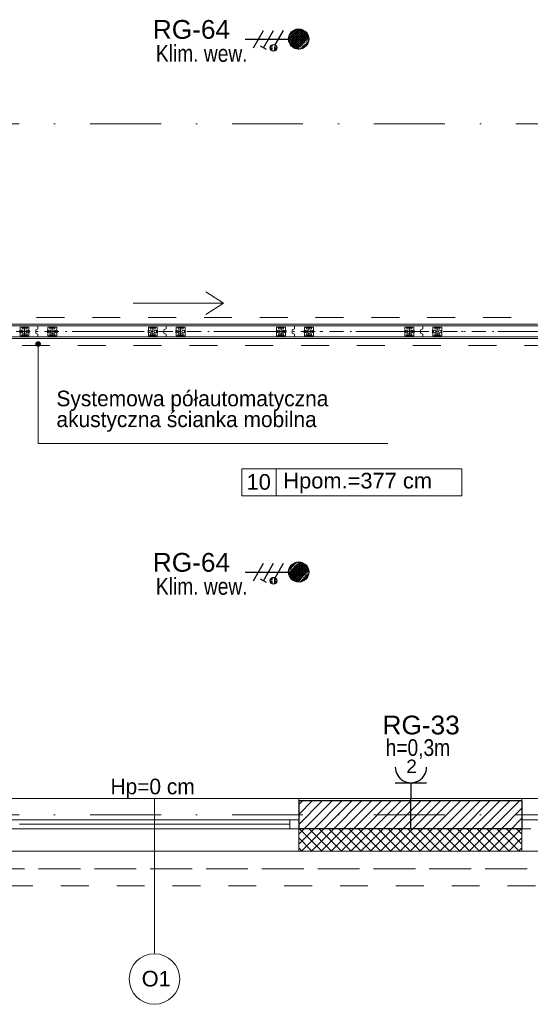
# Model space of a CAD drawing. Header units: metres. Extents: x 10441 to 19716, y -6570 to 1447.
# Tile 21 of 57: x 14881 to 15338, y -4411 to -3529. Entities that reach past the tile are written whole.
import ezdxf
from ezdxf.enums import TextEntityAlignment as Align

# ---------------------------------------------------------------- set-up
doc = ezdxf.new("R2010")
doc.units = ezdxf.units.M
doc.header["$MEASUREMENT"] = 0
for name, pattern in [('8', [0.5, 0.25, -0.25]), ('CONTINOUS', [0]), ('DASHDOT', [25.4, 12.7, -6.35, 0, -6.35])]:
    doc.linetypes.add(name, pattern=pattern)
doc.layers.get('0').update_dxf_attribs({"color": 8})
for name, color, linetype, lineweight in [('#elektryczne', 8, 'Continuous', 20), ('A_B.CIENKIE', 8, 'Continuous', 9), ('A_HACZE', 8, 'Continuous', 5), ('A_OPISY', 8, 'Continuous', 18), ('A_OSIE', 8, 'Continuous', 13), ('A_OZACZENIE DRZWI', 8, 'Continuous', 13), ('A_OZNACZENIA OKIEN', 8, 'Continuous', 13), ('A_PROJEKTOWANE ŚCIANY MUROWANE NOŚNE', 8, 'Continuous', 30), ('A_STAL CIENKIE', 8, 'Continuous', 0), ('A_STOLARKA', 8, 'Continuous', 5), ('A_TABELKI POM.', 8, 'Continuous', 20), ('A_TYNK', 8, 'Continuous', 5), ('A_WYMIARY WEWNETRZNE', 8, 'Continuous', 18), ('EB_obwody', 8, 'Continuous', 13)]:
    doc.layers.add(name, color=color, linetype=linetype, lineweight=lineweight)
doc.layers.add('A_OZNACZENIA WARSTW', color=8, linetype='Continuous')
doc.layers.add('EB_gniazda', color=1, linetype='Continuous')
doc.styles.add('ARIAL', font='arial.ttf')
doc.styles.add('m1_romans', font='romans.shx', dxfattribs={"width": 0.8})
doc.styles.add('opisy okien', font='txt', dxfattribs={"height": 15})

# ---------------------------------------------------------------- blocks, each defined once
blk = doc.blocks.new('_Dot')
at = {"color": 0, "linetype": 'ByBlock', "lineweight": -2}
blk.add_line((-0.5, 0), (-1, 0), dxfattribs=at)
at = {"color": 0, "linetype": 'ByBlock', "const_width": 0.5}
blk.add_lwpolyline([(-0.25, 0, 1), (0.25, 0, 1)], format="xyb", close=True, dxfattribs=at)
blk = doc.blocks.new('dwgobject_-16219454_1YUW54W')
for p, q in [((-39.99996694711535, 11.5), (-42, 11.5)), ((-42, -11.5), (-42, 11.5)), ((0, 34.86624495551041), (0, -34.86624495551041)), ((40, 11.5), (42, 11.5)), ((42, -11.5), (42, 11.5)), ((-40.00006069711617, -11.5), (-42, -11.5)), ((40, -11.5), (42, -11.5))]:
    blk.add_line(p, q)
at = {"flags": 128}
blk.add_lwpolyline([(40, -39.00000000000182), (40, 39), (-40, 39), (-40, -38.99999999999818)], close=True, dxfattribs=at)
for points in [[(22.5, 22.86624495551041, -0.4142135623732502), (21.5, 21.86624495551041), (-21.5, 21.86624495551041, -0.414213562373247), (-22.5, 22.86624495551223), (-22.5, 33.86624495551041, -0.414213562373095), (-21.5, 34.86624495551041), (21.5, 34.86624495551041, -0.414213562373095), (22.5, 33.86624495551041)], [(22.5, -22.86624495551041, 0.4142135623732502), (21.5, -21.86624495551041), (-21.5, -21.86624495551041, 0.414213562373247), (-22.5, -22.86624495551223), (-22.5, -33.86624495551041, 0.414213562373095), (-21.5, -34.86624495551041), (21.5, -34.86624495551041, 0.414213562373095), (22.5, -33.86624495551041)]]:
    blk.add_lwpolyline(points, format="xyb", close=True, dxfattribs=at)
for centre in [(-23, 0), (23, 0)]:
    blk.add_circle(centre, 12.00000000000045)
blk = doc.blocks.new('GeometrySelector_1YUW54W2')
blk.add_blockref('dwgobject_-16219454_1YUW54W', (0, 0))
blk = doc.blocks.new('co_panel_parts_moveo_trackroller_r_1YUW54W3')
blk.add_blockref('GeometrySelector_1YUW54W2', (0, 0, -3619))
blk = doc.blocks.new('dwgobject_-16219539_1YUW54W')
for p, q in [((-499.9999999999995, 50.00000000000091), (500, 50.00000000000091)), ((500.0000000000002, -49.99999999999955), (-500, -49.99999999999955))]:
    blk.add_line(p, q)
blk = doc.blocks.new('GeometrySelector_1YUW54W3')
blk.add_blockref('dwgobject_-16219539_1YUW54W', (0, 0))
blk = doc.blocks.new('dwgobject_-16219532_1YUW54W')
blk.add_lwpolyline([(-2.334969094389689e-13, -50.00000000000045), (-2.303630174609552e-13, -24.40983000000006), (19.99999999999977, -14.40983000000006), (19.99999999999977, 14.40982999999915), (-2.243843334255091e-13, 24.40982999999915), (-2.212504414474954e-13, 49.99999999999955)])
blk = doc.blocks.new('GeometrySelector_1YUW54W5')
blk.add_blockref('dwgobject_-16219532_1YUW54W', (0, 0))
blk = doc.blocks.new('co_panel_parts_moveo_trackroller_r_1YUW54W4')
blk.add_blockref('GeometrySelector_1YUW54W2', (0, 0, -3619))
blk = doc.blocks.new('co_panel_parts_moveo_trackroller_r_1YUW54W5')
blk.add_blockref('GeometrySelector_1YUW54W2', (0, 0, -3619))
blk = doc.blocks.new('dwgobject_-16219535_1YUW54W')
blk.add_lwpolyline([(-2.334969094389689e-13, -50.00000000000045), (-2.303630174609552e-13, -24.40983000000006), (19.99999999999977, -14.40983000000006), (19.99999999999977, 14.40982999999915), (-2.243843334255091e-13, 24.40982999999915), (-2.212504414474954e-13, 49.99999999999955)])
blk = doc.blocks.new('GeometrySelector_1YUW54W4')
blk.add_blockref('dwgobject_-16219535_1YUW54W', (0, 0))
blk = doc.blocks.new('co_panel_parts_moveo_trackroller_r_1YUW54W6')
blk.add_blockref('GeometrySelector_1YUW54W2', (0, 0, -3619))
blk = doc.blocks.new('co_panel_parts_moveo_trackroller_r_1YUW54W7')
blk.add_blockref('GeometrySelector_1YUW54W2', (0, 0, -3619))
blk = doc.blocks.new('co_panel_parts_moveo_trackroller_r_1YUW54W8')
blk.add_blockref('GeometrySelector_1YUW54W2', (0, 0, -3619))
blk = doc.blocks.new('co_panel_parts_moveo_trackroller_r_1YUW54W9')
blk.add_blockref('GeometrySelector_1YUW54W2', (0, 0, -3619))
blk = doc.blocks.new('co_panel_parts_moveo_trackroller_r_1YUW54W10')
blk.add_blockref('GeometrySelector_1YUW54W2', (0, 0, -3619))
blk = doc.blocks.new('podkład')
at = {"color": 8, "linetype": 'DASHDOT'}
blk.add_line((11192.75266065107, -1563.199126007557, 0.1), (10473.25266065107, -1563.199126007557, 0.1), dxfattribs=at)
at = {"layer": 'A_B.CIENKIE', "color": 8, "linetype": 'Continuous'}
for p, q in [((10881.34091536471, -1537.824355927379), (10865.41570659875, -1527.697858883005)), ((10800.30692935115, -1537.824355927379), (10881.34091536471, -1537.824355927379)), ((10881.34091536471, -1537.824355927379), (10865.41570659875, -1547.950852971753))]:
    blk.add_line(p, q, dxfattribs=at)
at = {"layer": 'A_B.CIENKIE', "color": 8, "linetype": '8', "ltscale": 100}
for p, q in [((11388.80114217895, -1550.699123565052), (10459.16238130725, -1550.699123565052)), ((11375.80114217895, -1575.699117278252), (10462.86277894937, -1575.699117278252))]:
    blk.add_line(p, q, dxfattribs=at)
at = {"layer": 'A_B.CIENKIE', "color": 8, "linetype": '8', "ltscale": 50}
blk.add_line((10690.60302169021, -2044.699123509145), (11260.6030216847, -2044.699123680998), dxfattribs=at)
at = {"layer": 'A_HACZE', "color": 8, "linetype": 'Continuous'}
for p, q in [((10969.64014783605, -1983.699123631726), (10948.6030216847, -2004.736249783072)), ((10960.80131306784, -1983.699123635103), (10948.6030216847, -1995.89741501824)), ((10951.96247829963, -1983.69912363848), (10948.6030216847, -1987.058580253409)), ((10978.47898260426, -1983.699123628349), (10953.47898259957, -2008.699123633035)), ((10987.31781737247, -1983.699123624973), (10962.31781736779, -2008.699123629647)), ((10996.15665214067, -1983.699123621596), (10971.15665213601, -2008.699123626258)), ((11004.99548690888, -1983.699123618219), (10979.99548690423, -2008.699123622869)), ((11013.83432167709, -1983.699123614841), (10988.83432167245, -2008.699123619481)), ((11022.6731564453, -1983.699123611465), (10997.67315644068, -2008.699123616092)), ((11031.51199121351, -1983.699123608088), (11006.51199120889, -2008.699123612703)), ((11040.35082598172, -1983.699123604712), (11015.35082597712, -2008.699123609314)), ((11049.18966074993, -1983.699123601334), (11024.18966074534, -2008.699123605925)), ((11058.02849551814, -1983.699123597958), (11033.02849551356, -2008.699123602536)), ((11066.86733028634, -1983.699123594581), (11041.86733028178, -2008.699123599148)), ((11075.70616505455, -1983.699123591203), (11050.70616505, -2008.699123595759)), ((11084.54499982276, -1983.699123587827), (11059.54499981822, -2008.699123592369)), ((11093.38383459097, -1983.69912358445), (11068.38383458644, -2008.69912358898)), ((11102.22266935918, -1983.699123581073), (11077.22266935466, -2008.699123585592)), ((11111.06150412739, -1983.699123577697), (11086.06150412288, -2008.699123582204)), ((11119.9003388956, -1983.69912357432), (11094.9003388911, -2008.699123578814)), ((11128.73917366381, -1983.699123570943), (11103.73917365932, -2008.699123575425)), ((11137.57800843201, -1983.699123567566), (11112.57800842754, -2008.699123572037)), ((11146.41684320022, -1983.699123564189), (11121.41684319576, -2008.699123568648)), ((11148.6030216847, -1990.35177984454), (11130.25567796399, -2008.699123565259)), ((11148.6030216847, -1999.190614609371), (11139.0945127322, -2008.69912356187)), ((10962.31965088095, -2008.697290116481), (10948.6030216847, -2022.413919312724)), ((10953.48078789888, -2008.697318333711), (10948.6030216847, -2013.575084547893)), ((10969.20550206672, -2028.697213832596), (10949.2056202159, -2008.697331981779)), ((10971.15851386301, -2008.697261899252), (10951.15850434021, -2028.697271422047)), ((10978.04430862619, -2028.697185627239), (10958.04442676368, -2008.697303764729)), ((10979.99737684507, -2008.697233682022), (10959.99736731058, -2028.697243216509)), ((10986.88311518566, -2028.697157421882), (10966.88323331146, -2008.697275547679)), ((10988.83623982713, -2008.697205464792), (10968.83623028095, -2028.697215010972)), ((10995.72192174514, -2028.697129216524), (10975.72203985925, -2008.69724733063)), ((10997.67510280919, -2008.697177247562), (10977.67509325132, -2028.697186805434)), ((11004.56072830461, -2028.697101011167), (10984.56084640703, -2008.69721911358)), ((11006.51396579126, -2008.697149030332), (10986.51395622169, -2028.697158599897)), ((11013.39953486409, -2028.69707280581), (10993.39965295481, -2008.697190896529)), ((11015.35282877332, -2008.697120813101), (10995.35281919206, -2028.69713039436)), ((11022.23834142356, -2028.697044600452), (11002.23845950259, -2008.69716267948)), ((11024.19169175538, -2008.697092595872), (11004.19168216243, -2028.697102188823)), ((11031.07714798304, -2028.697016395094), (11011.07726605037, -2008.69713446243)), ((11033.03055473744, -2008.697064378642), (11013.0305451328, -2028.697073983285)), ((11039.91595454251, -2028.696988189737), (11019.91607259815, -2008.697106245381)), ((11041.8694177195, -2008.697036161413), (11021.86940810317, -2028.697045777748)), ((11048.75476110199, -2028.69695998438), (11028.75487914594, -2008.69707802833)), ((11050.70828070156, -2008.697007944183), (11030.70827107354, -2028.697017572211)), ((11057.59356766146, -2028.696931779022), (11037.59368569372, -2008.697049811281)), ((11059.54714368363, -2008.696979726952), (11039.54713404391, -2028.696989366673)), ((11066.43237422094, -2028.696903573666), (11046.4324922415, -2008.697021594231)), ((11068.38600666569, -2008.696951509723), (11048.38599701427, -2028.696961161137)), ((11075.27118078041, -2028.696875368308), (11055.27129878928, -2008.696993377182)), ((11077.22486964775, -2008.696923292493), (11057.22485998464, -2028.696932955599)), ((11084.10998733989, -2028.696847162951), (11064.11010533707, -2008.696965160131)), ((11086.06373262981, -2008.696895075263), (11066.06372295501, -2028.696904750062)), ((11092.94879389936, -2028.696818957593), (11072.94891188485, -2008.696936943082)), ((11094.90259561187, -2008.696866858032), (11074.90258592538, -2028.696876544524)), ((11101.78760045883, -2028.696790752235), (11081.78771843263, -2008.696908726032)), ((11103.74145859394, -2008.696838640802), (11083.74144889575, -2028.696848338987)), ((11110.62640701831, -2028.696762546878), (11090.62652498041, -2008.696880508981)), ((11112.580321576, -2008.696810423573), (11092.58031186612, -2028.69682013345)), ((11119.46521357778, -2028.696734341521), (11099.46533152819, -2008.696852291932)), ((11121.41918455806, -2008.696782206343), (11101.41917483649, -2028.696791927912)), ((11128.30402013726, -2028.696706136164), (11108.30413807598, -2008.696824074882)), ((11130.25804754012, -2008.696753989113), (11110.25803780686, -2028.696763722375)), ((11137.14282669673, -2028.696677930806), (11117.14294462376, -2008.696795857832)), ((11139.09691052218, -2008.696725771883), (11119.09690077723, -2028.696735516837)), ((11145.98163325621, -2028.696649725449), (11125.98175117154, -2008.696767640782)), ((11147.93577350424, -2008.696697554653), (11127.9357637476, -2028.6967073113)), ((11148.6030216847, -2022.479203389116), (11134.82055771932, -2008.696739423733)), ((11148.6030216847, -2013.640368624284), (11143.6593642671, -2008.696711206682)), ((11148.6030216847, -2008.029449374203), (11147.93334750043, -2008.699123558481)), ((10960.36669550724, -2028.697242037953), (10948.6030216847, -2016.933568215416)), ((11148.6030216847, -2016.868284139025), (11136.77462671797, -2028.696679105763)), ((10951.52788894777, -2028.697270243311), (10948.6030216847, -2025.772402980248)), ((11148.6030216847, -2025.707118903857), (11145.61348968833, -2028.696650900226))]:
    blk.add_line(p, q, dxfattribs=at)
at = {"layer": 'A_OPISY', "color": 8, "linetype": 'CONTINOUS', "ltscale": 0.1}
blk.add_lwpolyline([(10715.22428768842, -1579.484845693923), (10715.22428768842, -1663.461825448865), (11028.54697394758, -1663.461825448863)], dxfattribs=at)
at = {"layer": 'A_OSIE', "color": 8, "linetype": 'DASHDOT', "ltscale": 5}
for p, q in [((14256.99008953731, -1377.199123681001), (10108.72888648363, -1377.199123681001)), ((11698.79359594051, -1563.199123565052), (10108.72888648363, -1563.199123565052)), ((14256.99008953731, -1996.199123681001), (10108.72888648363, -1996.199123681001))]:
    blk.add_line(p, q, dxfattribs=at)
at = {"layer": 'A_OZNACZENIA OKIEN', "color": 8}
blk.add_line((10819.60297946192, -2120.21036902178), (10819.6030216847, -1981.699123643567), dxfattribs=at)
at = {"layer": 'A_OZNACZENIA WARSTW', "color": 8, "linetype": 'Continuous'}
blk.add_line((11049.1212185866, -2008.699123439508), (11049.12121859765, -1981.699123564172), dxfattribs=at)
at = {"layer": 'A_PROJEKTOWANE ŚCIANY MUROWANE NOŚNE', "color": 8}
for p, q in [((11148.6030216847, -1983.69912356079), (10948.6030216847, -1983.699123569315)), ((10948.6030216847, -1983.699123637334), (10948.6030216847, -2008.699123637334)), ((11148.6030216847, -1983.699123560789), (11148.6030216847, -2008.699123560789)), ((11148.6030216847, -2008.69912355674), (10948.6030216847, -2008.69912356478))]:
    blk.add_line(p, q, dxfattribs=at)
at = {"layer": 'A_STAL CIENKIE', "color": 8, "linetype": '8', "ltscale": 100}
for p, q in [((10470.61767534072, -2044.699123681), (13910.61767534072, -2044.699123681)), ((13910.61767534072, -2059.699123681), (10470.61767534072, -2059.699123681))]:
    blk.add_line(p, q, dxfattribs=at)
at = {"layer": 'A_STOLARKA', "color": 8}
for p, q in [((11152.75266065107, -1556.799126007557, 0.1), (10552.75266065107, -1556.799126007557, 0.1)), ((11152.75266065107, -1558.299126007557, 0.1), (10552.75266065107, -1558.299126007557, 0.1)), ((11152.75266065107, -1558.299126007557, 0.1), (10552.75266065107, -1558.299126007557, 0.1)), ((10552.75266065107, -1558.299126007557, 0.1), (11163.75266065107, -1558.299126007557, 0.1)), ((11152.75266065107, -1556.799126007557, 0.1), (11162.35266065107, -1556.799126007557, 0.1)), ((10552.75266065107, -1568.099126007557, 0.1), (11152.75266065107, -1568.099126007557, 0.1)), ((11152.75266065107, -1568.099126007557, 0.1), (10552.75266065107, -1568.099126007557, 0.1)), ((10552.75266065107, -1568.099126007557, 0.1), (11192.75266065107, -1568.099126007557, 0.1)), ((11152.75266065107, -1569.599126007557, 0.1), (10552.75266065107, -1569.599126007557, 0.1)), ((11175.15266065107, -1569.599126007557, 0.1), (11152.75266065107, -1569.599126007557, 0.1)), ((10690.6030216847, -1981.699123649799), (10948.6030216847, -1981.699123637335)), ((10948.6030216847, -1981.699123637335), (10948.6030216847, -2028.699123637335)), ((11260.6030216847, -1981.699123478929), (11148.6030216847, -1981.69912356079)), ((11148.6030216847, -1981.69912356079), (11148.6030216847, -2028.69912356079)), ((10948.6030216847, -2000.699123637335), (10690.6030216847, -2000.699123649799)), ((10940.6030216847, -2008.699123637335), (10940.6030216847, -2000.699123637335)), ((10940.6030216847, -2000.699123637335), (10948.6030216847, -2000.699123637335)), ((10948.6030216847, -2000.699123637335), (10948.6030216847, -2008.699123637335)), ((11148.6030216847, -2000.69912356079), (11260.6030216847, -2000.699123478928)), ((11156.6030216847, -2000.69912356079), (11148.6030216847, -2000.69912356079)), ((11148.6030216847, -2000.69912356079), (11148.6030216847, -2008.69912356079)), ((10940.6030216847, -2008.699123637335), (10690.6030216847, -2008.699123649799)), ((10940.6030216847, -2004.699123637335), (10698.6030216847, -2004.699123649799)), ((10948.6030216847, -2008.699123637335), (10940.6030216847, -2008.699123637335)), ((10948.6030216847, -2008.699123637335), (10944.6030216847, -2008.699123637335)), ((11148.6030216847, -2008.69912356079), (11152.6030216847, -2008.69912356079)), ((11148.6030216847, -2008.69912356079), (11156.6030216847, -2008.69912356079)), ((10948.6030216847, -2028.699123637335), (10690.6030216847, -2028.699123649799)), ((11148.6030216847, -2028.69912356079), (11260.6030216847, -2028.69912347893))]:
    blk.add_line(p, q, dxfattribs=at)
at = {"layer": 'A_TYNK', "color": 8, "linetype": 'Continuous'}
for p, q in [((11148.6030216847, -1981.699123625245), (10948.6030216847, -1981.699123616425)), ((11148.6030216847, -2028.699123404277), (10948.6030216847, -2028.699123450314)), ((11148.6030216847, -2028.699123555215), (10948.6030216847, -2028.699123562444))]:
    blk.add_line(p, q, dxfattribs=at)
at = {"layer": 'A_WYMIARY WEWNETRZNE', "color": 8, "linetype": 'Continuous'}
for p, q in [((10897.59460391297, -1710.483209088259), (10897.59460391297, -1686.259106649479)), ((10897.59460391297, -1686.259106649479), (11094.574214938, -1686.259106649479)), ((10928.46701582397, -1686.259106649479), (10928.46701582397, -1710.483209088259)), ((11094.574214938, -1686.259106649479), (11094.574214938, -1710.483209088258)), ((11094.574214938, -1710.483209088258), (10897.59460391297, -1710.483209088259))]:
    blk.add_line(p, q, dxfattribs=at)
blk.add_circle((10819.4218580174, -2143.2799333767), 22.6297797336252, dxfattribs=at)
at = {"layer": 'A_OPISY', "color": 8, "linetype": 'CONTINOUS', "ltscale": 0.1, "xscale": 5, "yscale": 5, "zscale": 5, "rotation": 90}
blk.add_blockref('_Dot', (10715.22428768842, -1574.484845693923), dxfattribs=at)
at = {"layer": 'A_STOLARKA', "color": 8, "yscale": 0.1, "zscale": 0.1}
for name, p, xscale in [('GeometrySelector_1YUW54W3', (10657.60266064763, -1563.199126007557), -0.1149), ('co_panel_parts_moveo_trackroller_r_1YUW54W3', (10703.05266064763, -1563.199126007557, 361.9), -0.1), ('GeometrySelector_1YUW54W5', (10715.05266064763, -1563.199126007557), -0.1), ('GeometrySelector_1YUW54W4', (10715.05266064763, -1563.199126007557), -0.1), ('GeometrySelector_1YUW54W3', (10772.50266064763, -1563.199126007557), -0.1149), ('co_panel_parts_moveo_trackroller_r_1YUW54W4', (10727.95266064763, -1563.199126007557, 361.9), -0.1), ('co_panel_parts_moveo_trackroller_r_1YUW54W5', (10817.95266064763, -1563.199126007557, 361.9), -0.1), ('GeometrySelector_1YUW54W5', (10829.95266064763, -1563.199126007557), -0.1), ('GeometrySelector_1YUW54W4', (10829.95266064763, -1563.199126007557), -0.1), ('GeometrySelector_1YUW54W3', (10887.40266064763, -1563.199126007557), -0.1149), ('co_panel_parts_moveo_trackroller_r_1YUW54W6', (10842.85266064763, -1563.199126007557, 361.9), -0.1), ('co_panel_parts_moveo_trackroller_r_1YUW54W7', (10932.85266064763, -1563.199126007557, 361.9), -0.1), ('GeometrySelector_1YUW54W5', (10944.85266064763, -1563.199126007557), -0.1), ('GeometrySelector_1YUW54W4', (10944.85266064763, -1563.199126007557), -0.1), ('GeometrySelector_1YUW54W3', (11002.30266064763, -1563.199126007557), -0.1149), ('co_panel_parts_moveo_trackroller_r_1YUW54W8', (10957.75266064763, -1563.199126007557, 361.9), -0.1), ('co_panel_parts_moveo_trackroller_r_1YUW54W9', (11047.75266064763, -1563.199126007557, 361.9), -0.1), ('GeometrySelector_1YUW54W5', (11059.75266064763, -1563.199126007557), -0.1), ('GeometrySelector_1YUW54W4', (11059.75266064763, -1563.199126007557), -0.1), ('GeometrySelector_1YUW54W3', (11117.25266064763, -1563.199126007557), -0.115), ('co_panel_parts_moveo_trackroller_r_1YUW54W10', (11072.75266064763, -1563.199126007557, 361.9), -0.1)]:
    blk.add_blockref(name, p, dxfattribs=dict(at, xscale=xscale))
at = {"layer": 'A_OPISY', "color": 8, "linetype": 'Continuous', "lineweight": 18, "style": 'opisy okien'}
for s, p in [('Systemowa półautomatyczna', (10731.67336398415, -1630.258842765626)), ('akustyczna ścianka mobilna', (10731.67336398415, -1648.925509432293))]:
    blk.add_text(s, height=14, dxfattribs=at).set_placement(p)
at = {"layer": 'A_OZACZENIE DRZWI', "color": 8, "ltscale": 0.1, "style": 'm1_romans', "width": 0.8}
for height, rotation, p in [(9.999999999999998, 98.48606379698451, (12735.07340499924, -773.1345972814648)), (9.999999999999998, 359.9999866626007, (12573.80109761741, -1012.699123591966)), (10, 89.99998666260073, (11565.28648170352, -1150.140513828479)), (10, 89.99998666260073, (11872.28647681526, -1150.140513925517)), (10, 89.99998666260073, (12230.0299382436, -1245.640516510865)), (10, 89.99998666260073, (12385.87455241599, -1249.440511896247)), (10, 89.99998666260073, (11565.28648170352, -1370.893575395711)), (10, 89.99998666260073, (11872.28645446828, -1370.893572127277)), (10, 89.99998666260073, (12230.02996477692, -1370.893572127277)), (10, 89.99998666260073, (12389.30112414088, -1370.893575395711)), (10, 89.99998666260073, (11748.79356551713, -1556.148106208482)), (10, 89.99998666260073, (11986.60303356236, -1556.148106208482)), (10, 89.99998666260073, (12389.30112414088, -1556.148106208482)), (9.999999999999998, 359.9999866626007, (12235.05107882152, -1664.199726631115)), (9.999999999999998, 359.9999866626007, (12235.05108258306, -1880.199727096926)), (10, 89.99998666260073, (11745.78146827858, -2001.940509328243))]:
    blk.add_attdef('SZEROKOSC', text='', height=height, rotation=rotation, dxfattribs=at).set_placement(p, align=Align.BOTTOM_CENTER)
for height, rotation, p in [(9.999999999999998, 98.48606379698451, (12738.55527363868, -773.4748506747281)), (9.999999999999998, 359.9999866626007, (12572.95075326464, -1016.092660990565)), (10, 89.99998666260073, (11568.68001910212, -1150.990858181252)), (10, 89.99998666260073, (11875.68001421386, -1150.99085827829)), (10, 89.99998666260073, (12233.4234756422, -1246.490860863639)), (10, 89.99998666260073, (12389.26808981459, -1250.29085624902)), (10, 89.99998666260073, (11568.68001910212, -1371.743919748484)), (10, 89.99998666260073, (11875.67999186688, -1371.743916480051)), (10, 89.99998666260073, (12233.42350217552, -1371.743916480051)), (10, 89.99998666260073, (12392.69466153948, -1371.743919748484)), (10, 89.99998666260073, (11752.18710291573, -1556.998450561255)), (10, 89.99998666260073, (11989.99657096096, -1556.998450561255)), (10, 89.99998666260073, (12392.69466153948, -1556.998450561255)), (9.999999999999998, 359.9999866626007, (12234.20073446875, -1667.593264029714)), (9.999999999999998, 359.9999866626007, (12234.20073823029, -1883.593264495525)), (10, 89.99998666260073, (11749.17500567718, -2002.790853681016))]:
    blk.add_attdef('WYSOKOSC', text='', height=height, rotation=rotation, dxfattribs=at).set_placement(p, align=Align.TOP_CENTER)
at = {"layer": 'A_OZNACZENIA OKIEN', "color": 8, "linetype": 'Continuous', "lineweight": 18}
for s, style, p in [('Hpom.=377 cm', 'ARIAL', (10934.84425257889, -1703.867951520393)), ('Hp=0 cm', 'opisy okien', (10780.04776929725, -1977.812356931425)), ('O1', 'ARIAL', (10807.9878552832, -2149.938105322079))]:
    blk.add_text(s, height=14, dxfattribs=dict(at, style=style)).set_placement(p)
at = {"layer": 'A_OZNACZENIA OKIEN', "color": 8, "ltscale": 0.1, "style": 'm1_romans', "width": 0.8}
for rotation, p in [(278.8676103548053, (13373.70664788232, -593.0389180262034)), (278.8676103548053, (12983.87047797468, -650.7428324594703)), (278.8676103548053, (12445.73344982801, -730.3954332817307)), (278.8676103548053, (12224.14761391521, -763.193563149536)), (1.333739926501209e-05, (14017.48017931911, -900.0312284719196)), (278.8676103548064, (11021.54002507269, -941.1980809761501)), (278.8676103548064, (10640.68906773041, -997.5678272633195)), (1.333739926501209e-05, (14017.48017931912, -1574.699076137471)), (89.99998666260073, (10819.60299063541, -2080.704484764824)), (89.99998666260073, (11204.60299063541, -2080.704484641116)), (89.99998666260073, (11970.60303479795, -2080.704484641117)), (89.99998666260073, (13175.80106696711, -2080.704484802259)), (89.99998666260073, (13539.80106696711, -2080.704484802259))]:
    blk.add_attdef('SZEROKOSC', text='', height=10, rotation=rotation, dxfattribs=at).set_placement(p, align=Align.BOTTOM_CENTER)
for rotation, p in [(278.8676103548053, (13403.2764654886, -587.5649020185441)), (278.8676103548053, (13013.44029558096, -645.2688164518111)), (278.8676103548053, (12475.3032674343, -724.9214172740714)), (278.8676103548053, (12253.7174315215, -757.7195471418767)), (278.8676103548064, (11051.10984267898, -935.7240649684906)), (1.333739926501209e-05, (14011.09242843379, -903.424767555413)), (278.8676103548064, (10670.2588853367, -992.09381125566)), (1.333739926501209e-05, (14011.0924284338, -1578.092615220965)), (89.99998666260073, (10822.99652803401, -2081.554829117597)), (89.99998666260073, (11207.99652803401, -2081.55482899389)), (89.99998666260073, (11973.99657219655, -2081.55482899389)), (89.99998666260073, (13179.19460436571, -2081.554829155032)), (89.99998666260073, (13543.19460436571, -2081.554829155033))]:
    blk.add_attdef('WYSOKOSC', text='', height=10, rotation=rotation, dxfattribs=at).set_placement(p, align=Align.TOP_CENTER)
at = {"layer": 'A_TABELKI POM.', "color": 8, "linetype": 'Continuous', "lineweight": 18, "style": 'ARIAL'}
blk.add_text('10', height=14, dxfattribs=at).set_placement((10901.92488850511, -1704.980189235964))
blk = doc.blocks.new('*U201')
at = {"layer": 'EB_gniazda', "lineweight": 30}
for p, q in [((-89923641.28964579, -54759009.55639441), (-89923613.25320734, -54759009.55639476)), ((-89923627.27142656, -54759009.55639458), (-89923627.27142674, -54759023.7769002))]:
    blk.add_line(p, q, dxfattribs=at)
blk.add_arc((-89923627.27142641, -54758995.55641693), 13.99997765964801, 179.9999982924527, 359.9999982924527, dxfattribs=at)
at = {"layer": 'EB_gniazda', "linetype": 'Continuous', "insert": (-89923631.31769565, -54758988.79583126), "char_height": 12, "attachment_point": 1, "style": 'ARIAL'}
blk.add_mtext_dynamic_manual_height_columns('{\\C0;2}', width=397.3306308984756, gutter_width=1, heights=[0], dxfattribs=at)
blk = doc.blocks.new('*U241')
at = {"layer": 'EB_gniazda', "lineweight": 30}
h = blk.add_hatch(dxfattribs=at)
h.set_pattern_fill('SACNCR', color=256, scale=0.6000000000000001)
h.set_pattern_definition([(45, (-89913880.35817315, -54760156.42467526), (-1.01027881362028, 1.01027881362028), []), (45, (-89913879.34789315, -54760156.42467526), (-1.01027881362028, 1.01027881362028), [0, -1.428750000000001])])
h.paths.add_polyline_path([(-89923574.12494221, -54758627.0095388, 1), (-89923592.12494221, -54758627.0095388, 1)])
h = blk.add_hatch(dxfattribs=at)
h.set_pattern_fill('GOST_WOOD', color=256, scale=0.6000000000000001)
h.set_pattern_definition([(90, (-89913880.35817315, -54760156.42467526), (3.600000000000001, -2.204364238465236e-16), [6, -1.2]), (90, (-89913879.15817316, -54760157.62467525), (3.600000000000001, -2.204364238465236e-16), [3.600000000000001, -0.9000000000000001, 1.8, -0.9000000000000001]), (90, (-89913877.95817316, -54760159.42467526), (3.600000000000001, -2.204364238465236e-16), [6, -1.2])])
h.paths.add_polyline_path([(-89923602.62494221, -54758634.80376744, 1), (-89923608.62494221, -54758634.80376744, 1)])
for p, q in [((-89923623.62494221, -54758634.80376744), (-89923614.62494221, -54758619.21531016)), ((-89923614.62494221, -54758634.80376744), (-89923605.62494221, -54758619.21531016)), ((-89923604.12494221, -54758632.20569123), (-89923596.62494221, -54758619.21531016)), ((-89923631.12494221, -54758627.0095388), (-89923592.12494221, -54758627.0095388)), ((-89923612.026866, -54758636.30376744), (-89923617.22301842, -54758633.30376744))]:
    blk.add_line(p, q, dxfattribs=at)
for centre, radius in [((-89923583.12494221, -54758627.0095388), 9), ((-89923605.62494221, -54758634.80376744), 3)]:
    blk.add_circle(centre, radius, dxfattribs=at)

msp = doc.modelspace()

# ---------------------------------------------------------------- block references
at = {"layer": '#elektryczne', "color": 8, "linetype": 'Continuous', "lineweight": 18}
msp.add_blockref('podkład', (4182.372743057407, -2244.781175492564), dxfattribs=at)
at = {"layer": 'EB_gniazda', "linetype": 'Continuous', "lineweight": 30}
for p in [(89938714.10070695, 54755080.86770919), (89938714.10070695, 54754603.52924286)]:
    msp.add_blockref('*U241', p, dxfattribs=at)
at = {"layer": 'EB_gniazda', "color": 0, "linetype": 'Continuous', "lineweight": 30}
msp.add_blockref('*U201', (89938858.7653884, 54754797.29660109), dxfattribs=at)

# ---------------------------------------------------------------- texts
at = {"layer": 'A_OPISY', "color": 0, "lineweight": 13, "char_height": 15, "width": 229.9369489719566, "attachment_point": 5, "style": 'opisy okien'}
for s, insert in [('\\pxql,t4;{\\fArial Narrow|b0|i0|c238|p39;Klim. wew.}', (15118.07864386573, -3559.088397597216)), ('\\pxql,t4;{\\fArial Narrow|b0|i0|c238|p39;Klim. wew.}', (15118.07864386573, -4036.426863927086)), ('\\pxql;{\\fArial Narrow|b0|i0|c238|p39;h=0,3m}', (15323.79446209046, -4182.14210213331))]:
    msp.add_mtext(s, dxfattribs=dict(at, insert=insert))
at = {"layer": 'EB_obwody', "color": 5, "style": 'ARIAL'}
for s, p in [('RG-64', (15000.37376418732, -3545.872159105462)), ('RG-64', (15000.37376418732, -4023.210625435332)), ('RG-33', (15206.08958241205, -4168.925863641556))]:
    msp.add_text(s, height=16.8, rotation=4.268868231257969e-07, dxfattribs=at).set_placement(p)

doc.saveas('drawing.dxf')
